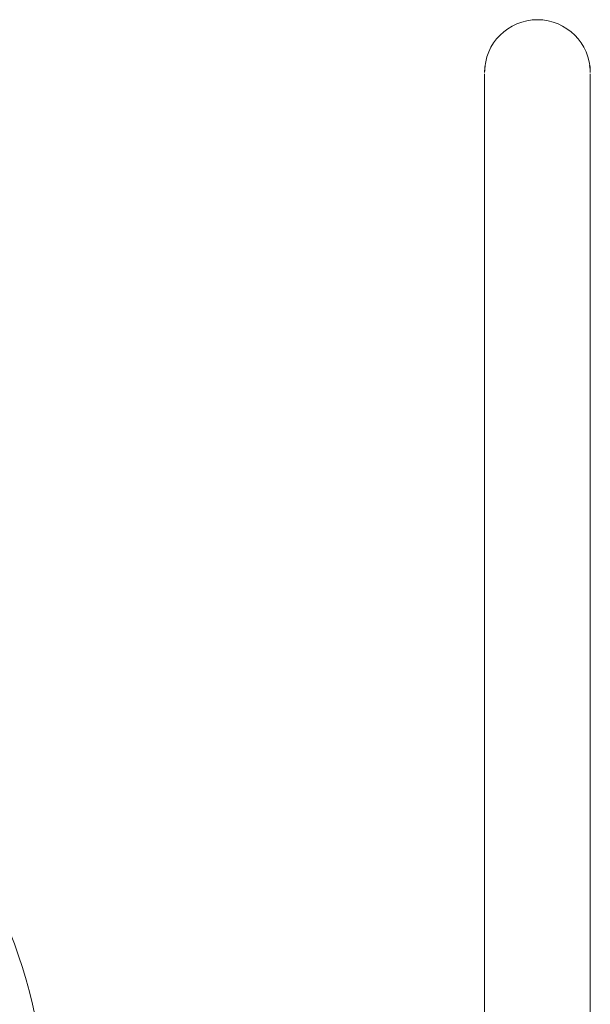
# Model space of a CAD drawing. Header units: millimetres. Extents: x 204754 to 495640, y -178579 to -98814.
# Tile 68 of 179: x 266731 to 266926, y -134089 to -133754. Entities that reach past the tile are written whole.
import ezdxf

# ---------------------------------------------------------------- set-up
doc = ezdxf.new("R2010")
doc.units = ezdxf.units.MM
doc.header["$MEASUREMENT"] = 0
doc.layers.get('0').update_dxf_attribs({"color": 252, "lineweight": 5})
doc.layers.add('Nowe_320-W Umeblowanie_Nr_pióra__2', color=252, linetype='Continuous', lineweight=5)
doc.layers.add('P-SANR-FIXT_Nr_pióra__47', color=252, linetype='Continuous', lineweight=5)

# ---------------------------------------------------------------- blocks, each defined once
blk = doc.blocks.new('podkład 20251118')
at = {"layer": 'Nowe_320-W Umeblowanie_Nr_pióra__2', "color": 252, "linetype": 'Continuous', "lineweight": 5, "extrusion": (0, 0, -1)}
blk.add_ellipse((266565.31, -134128.4), major_axis=(175, 0), ratio=0.99359, start_param=3.141593, end_param=6.283185, dxfattribs=at)
at = {"layer": 'P-SANR-FIXT_Nr_pióra__47', "color": 252, "linetype": 'Continuous', "lineweight": 5}
for p, q in [((266889.86, -133770.93), (266889.83, -133771.65)), ((266889.92, -133770.22), (266889.86, -133770.93)), ((266890.01, -133769.5), (266889.92, -133770.22)), ((266925.7, -133769.89), (266925.6, -133769.17)), ((266925.77, -133770.6), (266925.7, -133769.89)), ((266925.81, -133771.32), (266925.77, -133770.6)), ((266889.83, -133772.13), (266889.83, -133772.05)), ((266889.83, -134338.09), (266889.83, -133772.09)), ((266889.83, -134352.09), (266889.83, -133772.09)), ((266889.83, -133772.09), (266889.83, -133772.25)), ((266889.83, -133772.31), (266889.83, -133772.13)), ((266889.83, -133772.25), (266889.83, -133772.51)), ((266889.83, -133772.6), (266889.83, -133772.31)), ((266889.83, -133772.51), (266889.83, -133772.87)), ((266889.83, -133772.99), (266889.83, -133772.6)), ((266889.83, -133772.87), (266889.83, -133773.34)), ((266889.83, -133773.48), (266889.83, -133772.99)), ((266889.83, -133774.08), (266889.83, -133773.48)), ((266925.83, -133772.13), (266925.83, -133772.05)), ((266925.83, -133772.09), (266925.83, -134338.09)), ((266925.83, -134352.09), (266925.83, -133772.09)), ((266925.83, -133772.09), (266925.83, -133772.25)), ((266925.83, -133772.31), (266925.83, -133772.13)), ((266925.83, -133772.25), (266925.83, -133772.51)), ((266925.83, -133772.6), (266925.83, -133772.31)), ((266925.83, -133772.51), (266925.83, -133772.87)), ((266925.83, -133772.99), (266925.83, -133772.6)), ((266925.83, -133772.87), (266925.83, -133773.34)), ((266925.83, -133773.34), (266925.83, -133773.91))]:
    blk.add_line(p, q, dxfattribs=at)
blk.add_arc((266907.83, -133771.61), 18, 0, 180, dxfattribs=at)
blk.add_arc((266907.83, -133771.61), 18, 0, 180, dxfattribs=at)

msp = doc.modelspace()

# ---------------------------------------------------------------- block references
msp.add_blockref('podkład 20251118', (0, 0))

doc.saveas('drawing.dxf')
